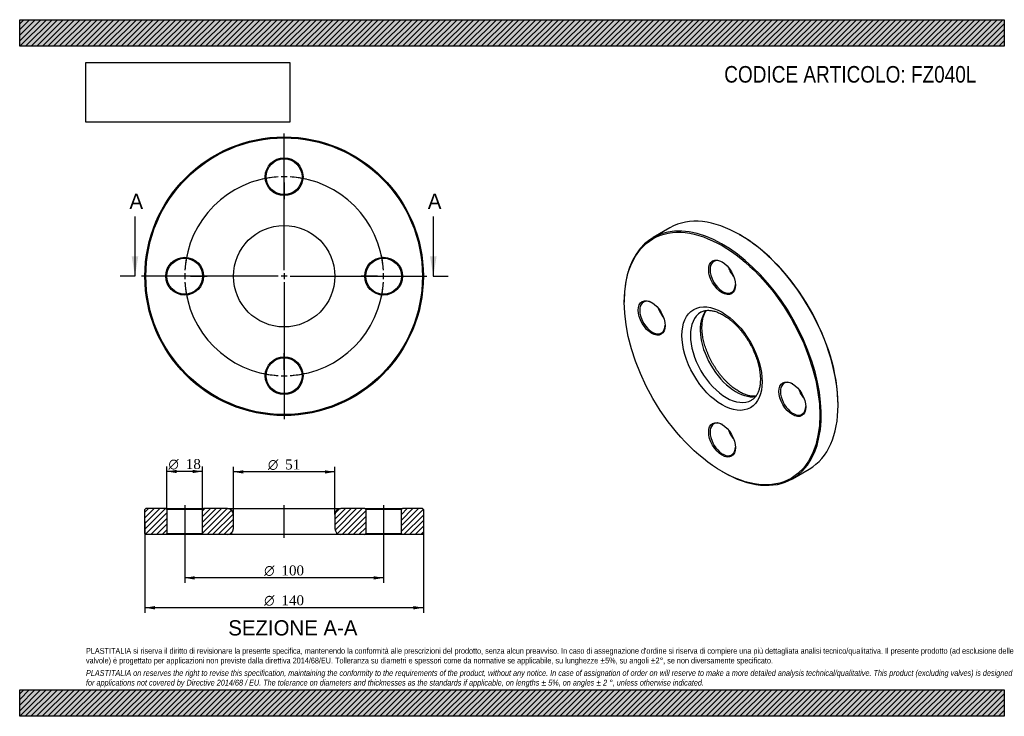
# Model space of a CAD drawing. Header units: millimetres. Extents: x 0 to 495, y 0 to 350.
import ezdxf
from ezdxf.enums import TextEntityAlignment as Align
from ezdxf.lldxf.tags import DXFTag

# ---------------------------------------------------------------- set-up
doc = ezdxf.new("R2010")
doc.units = ezdxf.units.MM
doc.header["$LTSCALE"] = 1.666667
for name, color, linetype in [('Default', 7, 'Continuous'), ('DV2_Default', 7, 'Continuous'), ('DV3_Default', 7, 'Continuous'), ('FZ040L', 7, 'Continuous')]:
    doc.layers.add(name, color=color, linetype=linetype)
doc.styles.add('SEACAD_Solid_Edge_ANSI', font='seans.ttf')
doc.styles.add('SEACAD_Solid_Edge_ANSI1_Symbols', font='semeca1.ttf')
doc.styles.add('SEACAD_Times_New_Roman', font='times.ttf')
tags = doc.linetypes.add('CENTER2', pattern=[28.575, 19.05, -3.175, 3.175, -3.175]).pattern_tags.tags
tags[10:11] = [DXFTag(74, 4), DXFTag(75, 0), DXFTag(340, '0'), DXFTag(46, 0.0), DXFTag(50, 0.0), DXFTag(44, 0.0), DXFTag(45, 0.0)]
tags[8:9] = [DXFTag(74, 4), DXFTag(75, 0), DXFTag(340, '0'), DXFTag(46, 0.0), DXFTag(50, 0.0), DXFTag(44, 0.0), DXFTag(45, 0.0)]
tags[6:7] = [DXFTag(74, 4), DXFTag(75, 0), DXFTag(340, '0'), DXFTag(46, 0.0), DXFTag(50, 0.0), DXFTag(44, 0.0), DXFTag(45, 0.0)]
tags[4:5] = [DXFTag(74, 4), DXFTag(75, 0), DXFTag(340, '0'), DXFTag(46, 0.0), DXFTag(50, 0.0), DXFTag(44, 0.0), DXFTag(45, 0.0)]
picture_1 = doc.add_image_def('image1.jpg', size_in_pixel=(4302, 1260))

# ---------------------------------------------------------------- blocks, each defined once
blk = doc.blocks.new('SE')
at = {"layer": 'FZ040L', "color": 7, "linetype": 'Continuous'}
for p, q in [((326.92, 245.46), (318.44, 240.56)), ((362.28, 241.79), (361.92, 241.99)), ((303.94, 208.52), (303.94, 208.11)), ((411.42, 156.26), (411.42, 156.67)), ((388.44, 119.32), (396.92, 124.22)), ((353.09, 122.99), (353.44, 122.79))]:
    blk.add_line(p, q, dxfattribs=at)
for centre, major_axis, start_param, end_param in [((361.92, 184.84), (-35, 60.62), 3.141593, 6.283185), ((353.44, 179.94), (35, -60.62), 0, 3.926991), ((362.28, 185.04), (34.75, -60.19), 0.785398, 2.356194), ((353.44, 220.77), (-4.5, 7.79), 0, 3.899585), ((353.44, 220.77), (-4.5, 7.79), 5.525193, 6.283185), ((361.92, 225.66), (4.5, -7.79), 4.404656, 5.020122), ((362.28, 225.87), (-4.75, 8.23), 1.315624, 1.825969), ((318.08, 200.35), (-4.5, 7.79), 0, 3.899585), ((318.08, 200.35), (-4.5, 7.79), 5.525193, 6.283185), ((326.57, 205.25), (4.5, -7.79), 4.404656, 5.020122), ((326.92, 205.46), (-4.75, 8.23), 1.315624, 1.825969), ((355.21, 180.96), (-12.75, 22.08), 0, 3.13991), ((360.16, 183.82), (12.75, -22.08), 3.347451, 6.078252), ((355.21, 180.96), (-12.75, 22.08), 6.282121, 6.283185), ((388.79, 159.53), (-4.5, 7.79), 0, 3.899585), ((388.79, 159.53), (-4.5, 7.79), 5.525193, 6.283185), ((397.28, 164.43), (4.5, -7.79), 4.404656, 5.020122), ((397.63, 164.63), (-4.75, 8.23), 1.315624, 1.825969), ((353.44, 139.12), (-4.5, 7.79), 0, 3.899585), ((353.44, 139.12), (-4.5, 7.79), 5.525193, 6.283185), ((361.92, 144.02), (4.5, -7.79), 4.404656, 5.020122), ((362.28, 144.22), (-4.75, 8.23), 1.315624, 1.825969), ((353.44, 179.94), (35, -60.62), 5.497787, 6.283185)]:
    blk.add_ellipse(centre, major_axis=major_axis, ratio=0.57735, start_param=start_param, end_param=end_param, dxfattribs=at)
for centre, major_axis in [((353.09, 179.74), (-34.75, 60.19)), ((353.09, 220.56), (4.75, -8.23)), ((317.73, 200.15), (4.75, -8.23)), ((353.09, 179.74), (14.25, -24.68)), ((388.44, 159.32), (4.75, -8.23)), ((353.09, 138.91), (4.75, -8.23))]:
    blk.add_ellipse(centre, major_axis=major_axis, ratio=0.57735, dxfattribs=at)
for points, knots in [([(342.47, 203.04), (342.6, 203.12), (342.92, 203.31), (343.54, 203.56), (344.29, 203.78), (345.08, 203.92), (345.9, 203.99), (346.75, 203.97), (347.62, 203.89), (348.52, 203.73), (349.45, 203.5), (350.4, 203.19), (351.38, 202.81), (352.37, 202.36), (353.37, 201.83), (354.39, 201.23), (355.41, 200.57), (356.44, 199.83), (357.46, 199.02), (358.48, 198.15), (359.49, 197.22), (360.48, 196.22), (361.46, 195.18), (362.42, 194.08), (363.34, 192.93), (364.24, 191.73), (365.11, 190.5), (365.94, 189.23), (366.73, 187.93), (367.47, 186.61), (368.18, 185.26), (368.83, 183.9), (369.43, 182.52), (369.98, 181.14), (370.48, 179.77), (370.92, 178.39), (371.3, 177.03), (371.63, 175.68), (371.89, 174.35), (372.1, 173.05), (372.25, 171.78), (372.34, 170.55), (372.37, 169.35), (372.34, 168.2), (372.26, 167.11), (372.12, 166.06), (371.93, 165.07), (371.69, 164.14), (371.4, 163.27), (371.07, 162.47), (370.69, 161.73), (370.27, 161.05), (369.81, 160.44), (369.3, 159.89), (368.75, 159.4), (368.28, 159.06), (368.01, 158.92), (367.94, 158.88)], [0, 0, 0, 0, 0.011643, 0.032851, 0.053755, 0.074084, 0.093794, 0.112976, 0.131756, 0.150249, 0.168549, 0.186726, 0.204832, 0.222905, 0.24097, 0.259039, 0.277125, 0.295237, 0.313379, 0.331553, 0.349758, 0.367994, 0.386258, 0.404546, 0.422857, 0.441185, 0.459528, 0.477881, 0.496241, 0.514604, 0.532965, 0.551321, 0.569666, 0.587997, 0.60631, 0.624601, 0.642867, 0.661104, 0.679309, 0.697479, 0.715612, 0.733709, 0.75177, 0.769798, 0.787802, 0.805791, 0.823781, 0.841793, 0.859858, 0.878023, 0.89635, 0.914918, 0.933826, 0.953186, 0.973103, 0.993623, 1, 1, 1, 1]), ([(361.66, 163.15), (361.46, 163.26), (360.98, 163.55), (360.1, 164.11), (359.08, 164.84), (358.05, 165.63), (357.03, 166.5), (356.02, 167.42), (355.03, 168.4), (354.05, 169.44), (353.09, 170.54), (352.16, 171.68), (351.25, 172.86), (350.38, 174.09), (349.55, 175.36), (348.75, 176.65), (348, 177.97), (347.29, 179.32), (346.63, 180.68), (346.02, 182.05), (345.46, 183.43), (344.95, 184.81), (344.51, 186.18), (344.11, 187.55), (343.78, 188.9), (343.5, 190.23), (343.29, 191.54), (343.13, 192.81), (343.03, 194.05), (342.99, 195.25), (343.01, 196.41), (343.09, 197.51), (343.22, 198.57), (343.4, 199.56), (343.63, 200.5), (343.91, 201.38), (344.24, 202.19), (344.61, 202.94), (344.95, 203.51), (345.17, 203.83), (345.25, 203.93)], [0, 0, 0, 0, 0.012544, 0.0365567, 0.0606056, 0.0846937, 0.1088238, 0.132996, 0.1572087, 0.1814591, 0.2057432, 0.2300568, 0.2543952, 0.2787534, 0.3031265, 0.3275094, 0.3518968, 0.3762833, 0.4006623, 0.4250286, 0.449377, 0.4737024, 0.4979996, 0.5222637, 0.54649, 0.5706743, 0.594813, 0.6189035, 0.6429449, 0.6669382, 0.6908878, 0.7148021, 0.7386957, 0.7625868, 0.7865005, 0.8104786, 0.834579, 0.8588801, 0.883484, 0.8959702, 0.8959702, 0.8959702, 0.8959702]), ([(370.11, 160.85), (369.85, 160.82), (369.32, 160.79), (368.49, 160.81), (367.61, 160.91), (366.7, 161.08), (365.77, 161.32), (364.81, 161.64), (363.84, 162.03), (362.87, 162.48), (362.12, 162.88), (361.74, 163.1), (361.66, 163.15)], [0.3161884, 0.3161884, 0.3161884, 0.3161884, 0.3920496, 0.4694374, 0.5452717, 0.620009, 0.6940125, 0.7675556, 0.8408381, 0.9140023, 0.9831792, 1, 1, 1, 1])]:
    blk.add_open_spline(points, degree=3, knots=knots, dxfattribs=at)
blk = doc.blocks.new('SE1')
at = {"layer": 'Default', "color": 7, "linetype": 'CENTER2'}
for start, end in [(93.4377, 176.5623), (3.4377, 86.5623), (183.4377, 266.5623), (273.4377, 356.5623)]:
    blk.add_arc((132.95, 221.12), 50, start, end, dxfattribs=at)
at = {"layer": 'DV2_Default', "color": 7, "linetype": 'CENTER2'}
for p, q in [((132.95, 224.12), (132.95, 292.87)), ((132.95, 274.12), (132.95, 282.37)), ((132.95, 269.62), (132.95, 272.62)), ((132.95, 268.12), (132.95, 259.87)), ((129.95, 221.12), (61.2, 221.12)), ((79.95, 221.12), (71.7, 221.12)), ((84.45, 221.12), (81.45, 221.12)), ((85.95, 221.12), (94.2, 221.12)), ((134.45, 221.12), (131.45, 221.12)), ((132.95, 222.62), (132.95, 219.62)), ((132.95, 218.12), (132.95, 149.37)), ((135.95, 221.12), (204.7, 221.12)), ((179.95, 221.12), (171.7, 221.12)), ((179.95, 221.12), (172.2, 221.12)), ((181.45, 221.12), (184.45, 221.12)), ((181.45, 221.12), (184.45, 221.12)), ((185.95, 221.12), (193.7, 221.12)), ((185.95, 221.12), (194.2, 221.12)), ((132.95, 174.12), (132.95, 182.37)), ((132.95, 172.62), (132.95, 169.62)), ((132.95, 168.12), (132.95, 159.87))]:
    blk.add_line(p, q, dxfattribs=at)
for start, end in [(93.4377, 102.8916), (88.2811, 91.7189), (77.1084, 86.5623), (167.1084, 176.5623), (3.4377, 12.8916), (3.4377, 12.3186), (178.2811, 181.7189), (183.4377, 192.8916), (347.1084, 356.5623), (347.6814, 356.5623), (358.2811, 1.7189), (358.2811, 1.7189), (257.1084, 266.5623), (268.2811, 271.7189), (273.4377, 282.8916)]:
    blk.add_arc((132.95, 221.12), 50, start, end, dxfattribs=at)
at = {"layer": 'FZ040L', "color": 7, "linetype": 'Continuous'}
for centre, radius in [((132.95, 221.12), 70), ((132.95, 221.12), 69.5), ((132.95, 271.12), 9.5), ((132.95, 271.12), 9), ((132.95, 221.12), 25.5), ((82.95, 221.12), 9.5), ((82.95, 221.12), 9), ((182.95, 221.12), 9.5), ((182.95, 221.12), 9), ((132.95, 171.12), 9.5), ((132.95, 171.12), 9)]:
    blk.add_circle(centre, radius, dxfattribs=at)
blk = doc.blocks.new('SE3')
at = {"color": 7, "linetype": 'Continuous', "style": 'SEACAD_Solid_Edge_ANSI'}
blk.add_text('A', height=7.67, dxfattribs=at).set_placement((55.18, 262.62), align=Align.TOP_LEFT)
blk = doc.blocks.new('SE4')
at = {"color": 7, "linetype": 'Continuous', "style": 'SEACAD_Solid_Edge_ANSI'}
blk.add_text('A', height=7.67, dxfattribs=at).set_placement((205.18, 262.62), align=Align.TOP_LEFT)
blk = doc.blocks.new('SEANNOT_GROUP')
at = {"linetype": 'Continuous'}
blk.add_hatch(color=7, dxfattribs=at).paths.add_polyline_path([(56.28, 231.12), (57.95, 221.12), (59.61, 231.12)])
at = {"color": 7, "linetype": 'Continuous'}
blk.add_lwpolyline([(57.95, 251.12), (57.95, 221.12)], dxfattribs=at)
blk = doc.blocks.new('SEANNOT_GROUP1')
at = {"linetype": 'Continuous'}
blk.add_hatch(color=7, dxfattribs=at).paths.add_polyline_path([(206.28, 231.12), (207.95, 221.12), (209.61, 231.12)])
at = {"color": 7, "linetype": 'Continuous'}
blk.add_lwpolyline([(207.95, 251.12), (207.95, 221.12)], dxfattribs=at)
blk = doc.blocks.new('SE2')
at = {"layer": 'Default', "color": 7, "linetype": 'CENTER2'}
for p, q in [((57.95, 221.12), (50.45, 221.12)), ((207.95, 221.12), (215.45, 221.12))]:
    blk.add_line(p, q, dxfattribs=at)
at = {"layer": 'Default'}
for name in ['SE3', 'SE4', 'SEANNOT_GROUP', 'SEANNOT_GROUP1']:
    blk.add_blockref(name, (0, 0), dxfattribs=at)
blk = doc.blocks.new('SE5')
at = {"layer": 'FZ040L', "linetype": 'Continuous'}
h = blk.add_hatch(dxfattribs=at)
h.set_pattern_fill('LINE', scale=0.62992, angle=45, style=0)
h.paths.add_polyline_path([(73.45, 104.35), (63.45, 104.35), (62.95, 103.85), (62.95, 91.85), (63.45, 91.35), (73.45, 91.35), (73.95, 91.85), (73.95, 103.85)])
h = blk.add_hatch(dxfattribs=at)
h.set_pattern_fill('LINE', scale=0.62992, angle=45, style=0)
edge = h.paths.add_edge_path()
edge.add_line((92.45, 91.35), (104.45, 91.35))
edge.add_arc((104.45, 94.35), 3, 270, 360)
edge.add_line((107.45, 94.35), (107.45, 101.35))
edge.add_arc((104.45, 101.35), 3, 0, 90)
edge.add_line((104.45, 104.35), (92.45, 104.35))
edge.add_line((92.45, 104.35), (91.95, 103.85))
edge.add_line((91.95, 103.85), (91.95, 91.85))
edge.add_line((91.95, 91.85), (92.45, 91.35))
h = blk.add_hatch(dxfattribs=at)
h.set_pattern_fill('LINE', scale=0.62992, angle=45, style=0)
edge = h.paths.add_edge_path()
edge.add_line((173.95, 91.85), (173.95, 103.85))
edge.add_line((173.95, 103.85), (173.45, 104.35))
edge.add_line((173.45, 104.35), (161.45, 104.35))
edge.add_arc((161.45, 101.35), 3, 90, 180)
edge.add_line((158.45, 101.35), (158.45, 94.35))
edge.add_arc((161.45, 94.35), 3, 180, 270)
edge.add_line((161.45, 91.35), (173.45, 91.35))
edge.add_line((173.45, 91.35), (173.95, 91.85))
h = blk.add_hatch(dxfattribs=at)
h.set_pattern_fill('LINE', scale=0.62992, angle=45, style=0)
h.paths.add_polyline_path([(191.95, 103.85), (191.95, 91.85), (192.45, 91.35), (202.45, 91.35), (202.95, 91.85), (202.95, 103.85), (202.45, 104.35), (192.45, 104.35)])
at = {"layer": 'DV3_Default', "color": 7, "linetype": 'CENTER2'}
for p, q in [((82.95, 106.1), (82.95, 89.6)), ((132.95, 89.6), (132.95, 106.1)), ((182.95, 106.1), (182.95, 89.6))]:
    blk.add_line(p, q, dxfattribs=at)
at = {"layer": 'FZ040L', "color": 7, "linetype": 'Continuous'}
for p, q in [((63.45, 104.35), (62.95, 103.85)), ((73.45, 104.35), (63.45, 104.35)), ((73.45, 104.35), (92.45, 104.35)), ((73.45, 104.35), (73.95, 103.85)), ((91.95, 103.85), (92.45, 104.35)), ((104.45, 104.35), (92.45, 104.35)), ((104.45, 104.35), (161.45, 104.35)), ((173.45, 104.35), (161.45, 104.35)), ((173.45, 104.35), (192.45, 104.35)), ((173.45, 104.35), (173.95, 103.85)), ((191.95, 103.85), (192.45, 104.35)), ((202.45, 104.35), (192.45, 104.35)), ((202.95, 103.85), (202.45, 104.35)), ((62.95, 91.85), (62.95, 103.85)), ((91.95, 103.85), (73.95, 103.85)), ((73.95, 103.85), (73.95, 91.85)), ((91.95, 91.85), (91.95, 103.85)), ((107.45, 94.35), (107.45, 101.35)), ((158.45, 101.35), (158.45, 94.35)), ((191.95, 103.85), (173.95, 103.85)), ((173.95, 103.85), (173.95, 91.85)), ((191.95, 91.85), (191.95, 103.85)), ((202.95, 103.85), (202.95, 91.85)), ((62.95, 91.85), (63.45, 91.35)), ((73.45, 91.35), (63.45, 91.35)), ((73.95, 91.85), (73.45, 91.35)), ((92.45, 91.35), (73.45, 91.35)), ((73.95, 91.85), (91.95, 91.85)), ((92.45, 91.35), (91.95, 91.85)), ((104.45, 91.35), (92.45, 91.35)), ((161.45, 91.35), (104.45, 91.35)), ((173.45, 91.35), (161.45, 91.35)), ((173.95, 91.85), (173.45, 91.35)), ((192.45, 91.35), (173.45, 91.35)), ((173.95, 91.85), (191.95, 91.85)), ((192.45, 91.35), (191.95, 91.85)), ((202.45, 91.35), (192.45, 91.35)), ((202.45, 91.35), (202.95, 91.85))]:
    blk.add_line(p, q, dxfattribs=at)
for centre, start, end in [((104.45, 101.35), 0, 90), ((161.45, 101.35), 90, 180), ((104.45, 94.35), 270, 0), ((161.45, 94.35), 180, 270)]:
    blk.add_arc(centre, 3, start, end, dxfattribs=at)
blk = doc.blocks.new('GDimGGroup')
at = {"layer": 'Default', "linetype": 'Continuous'}
for points in [[(87.95, 68.71), (87.95, 70.38), (82.95, 69.54)], [(177.95, 68.71), (182.95, 69.54), (177.95, 70.38)]]:
    blk.add_hatch(color=7, dxfattribs=at).paths.add_polyline_path(points)
at = {"layer": 'Default', "color": 7, "linetype": 'Continuous'}
for p, q in [((82.95, 91.35), (82.95, 67.04)), ((182.95, 91.35), (182.95, 67.04)), ((182.95, 69.54), (82.95, 69.54))]:
    blk.add_line(p, q, dxfattribs=at)
for s, style, p in [('O', 'SEACAD_Solid_Edge_ANSI1_Symbols', (122.91, 75.79)), ('100', 'SEACAD_Times_New_Roman', (131.61, 75.79))]:
    blk.add_text(s, height=5, dxfattribs=dict(at, style=style)).set_placement(p, align=Align.TOP_LEFT)
blk = doc.blocks.new('GDimGGroup1')
at = {"layer": 'Default', "linetype": 'Continuous'}
for points in [[(78.95, 123.84), (73.95, 123.01), (78.95, 122.18)], [(86.95, 123.84), (86.95, 122.18), (91.95, 123.01)]]:
    blk.add_hatch(color=7, dxfattribs=at).paths.add_polyline_path(points)
at = {"layer": 'Default', "color": 7, "linetype": 'Continuous'}
for p, q in [((73.95, 103.85), (73.95, 125.51)), ((91.95, 103.85), (91.95, 125.51)), ((91.95, 123.01), (73.95, 123.01))]:
    blk.add_line(p, q, dxfattribs=at)
for s, style, p in [('O', 'SEACAD_Solid_Edge_ANSI1_Symbols', (74.8, 129.26)), ('18', 'SEACAD_Times_New_Roman', (83.51, 129.26))]:
    blk.add_text(s, height=5, dxfattribs=dict(at, style=style)).set_placement(p, align=Align.TOP_LEFT)
blk = doc.blocks.new('GDimGGroup2')
at = {"layer": 'Default', "linetype": 'Continuous'}
for points in [[(112.45, 123.63), (107.45, 122.79), (112.45, 121.96)], [(153.45, 123.63), (153.45, 121.96), (158.45, 122.79)]]:
    blk.add_hatch(color=7, dxfattribs=at).paths.add_polyline_path(points)
at = {"layer": 'Default', "color": 7, "linetype": 'Continuous'}
for p, q in [((107.45, 101.35), (107.45, 125.29)), ((158.45, 101.35), (158.45, 125.29)), ((158.45, 122.79), (107.45, 122.79))]:
    blk.add_line(p, q, dxfattribs=at)
for s, style, p in [('O', 'SEACAD_Solid_Edge_ANSI1_Symbols', (124.8, 129.04)), ('51', 'SEACAD_Times_New_Roman', (133.51, 129.04))]:
    blk.add_text(s, height=5, dxfattribs=dict(at, style=style)).set_placement(p, align=Align.TOP_LEFT)
blk = doc.blocks.new('GDimGGroup3')
at = {"layer": 'Default', "linetype": 'Continuous'}
for points in [[(67.95, 53.71), (67.95, 55.38), (62.95, 54.54)], [(197.95, 53.71), (202.95, 54.54), (197.95, 55.38)]]:
    blk.add_hatch(color=7, dxfattribs=at).paths.add_polyline_path(points)
at = {"layer": 'Default', "color": 7, "linetype": 'Continuous'}
for p, q in [((62.95, 97.85), (62.95, 52.04)), ((202.95, 97.85), (202.95, 52.04)), ((202.95, 54.54), (62.95, 54.54))]:
    blk.add_line(p, q, dxfattribs=at)
for s, style, p in [('O', 'SEACAD_Solid_Edge_ANSI1_Symbols', (122.91, 60.79)), ('140', 'SEACAD_Times_New_Roman', (131.61, 60.79))]:
    blk.add_text(s, height=5, dxfattribs=dict(at, style=style)).set_placement(p, align=Align.TOP_LEFT)

msp = doc.modelspace()

# ---------------------------------------------------------------- hatches: boundary and pattern name
at = {"layer": 'Default', "linetype": 'Continuous'}
h = msp.add_hatch(dxfattribs=at)
h.set_pattern_fill('LINE', scale=0.62992, angle=45, style=0)
h.paths.add_polyline_path([(495, 336.67), (495, 350), (0, 350), (0, 336.67)])
for points in [[(495, 336.67), (495, 350), (0, 350), (0, 336.67)], [(495, 0), (495, 13.33), (0, 13.33), (0, 0)]]:
    msp.add_hatch(color=7, dxfattribs=at).paths.add_polyline_path(points)
h = msp.add_hatch(dxfattribs=at)
h.set_pattern_fill('LINE', scale=0.62992, angle=45, style=0)
h.paths.add_polyline_path([(495, 0), (495, 13.33), (0, 13.33), (0, 0)])

# ---------------------------------------------------------------- linework, layer by layer
at = {"layer": 'Default', "color": 7, "linetype": 'Continuous'}
for p, q in [((0, 350), (495, 350)), ((0, 336.67), (0, 350)), ((495, 350), (495, 336.67)), ((495, 336.67), (0, 336.67)), ((0, 13.33), (495, 13.33)), ((0, 0), (0, 13.33)), ((495, 13.33), (495, 0)), ((495, 0), (0, 0))]:
    msp.add_line(p, q, dxfattribs=at)

# ---------------------------------------------------------------- block references
at = {"layer": 'Default'}
for name in ['SE1', 'SE2', 'SE', 'GDimGGroup1', 'GDimGGroup2', 'SE5', 'GDimGGroup3', 'GDimGGroup']:
    msp.add_blockref(name, (0, 0), dxfattribs=at)

# ---------------------------------------------------------------- texts
at = {"layer": 'Default', "color": 7, "linetype": 'Continuous', "style": 'SEACAD_Solid_Edge_ANSI'}
msp.add_text('SEZIONE A-A', height=7.6667, dxfattribs=at).set_placement((104.86, 48.27), align=Align.TOP_LEFT)
at = {"layer": 'Default', "attachment_point": 1}
for s, insert, char_height, width in [('{\\fArial Narrow|b0||i0||c0|p34;\\C7;\\H8.333333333;\\W1.;CODICE ARTICOLO: FZ040L}', (354.2, 326.72), 8.3333, 132.166), ("{\\fArial Narrow|b0||i0||c0|p34;\\C7;\\H2.916666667;\\W1.;PLASTITALIA si riserva il diritto di revisionare la presente specifica, mantenendo la conformità alle prescrizioni del prodotto, senza alcun preavviso. In caso di assegnazione d'ordine si riserva di compiere una più dettagliata analisi tecnico/qualitativa. Il presente prodotto (ad esclusione delle \\P}{\\fArial Narrow|b0||i0||c0|p34;\\C7;\\H2.916666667;\\W1.;valvole) è progettato per applicazioni non previste dalla direttiva 2014/68/EU. Tolleranza su diametri e spessori come da normative se applicabile, su lunghezze ±5%, su angoli ±2°, se non diversamente specificato.\\P}{\\fArial Narrow|b0||i0||c0|p34;\\C7;\\H0.8333333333;\\W1.;   \\P}{\\fArial Narrow|b0||i1||c0|p34;\\C7;\\H2.916666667;\\W1.;PLASTITALIA on reserves the right to revise this specification, maintaining the conformity to the requirements of the product, without any notice. In case of assignation of order on will reserve to make a more detailed analysis technical/qualitative. This product (excluding valves) is designed \\P}{\\fArial Narrow|b0||i1||c0|p34;\\C7;\\H2.916666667;\\W1.;for applications not covered by Directive 2014/68 / EU. The tolerance on diameters and thicknesses as the standards if applicable, on lengths ± 5%, on angles ± 2 °, unless otherwise indicated.\\P}", (33.33, 34.34), 2.91667, 428.3333)]:
    msp.add_mtext(s, dxfattribs=dict(at, insert=insert, char_height=char_height, width=width))

# ---------------------------------------------------------------- pictures from other files: only their frames are drawn
image = msp.add_image(picture_1, insert=(33.33, 298.51), size_in_units=(102.43, 30))
image.dxf.flags = 7

doc.saveas('drawing.dxf')
